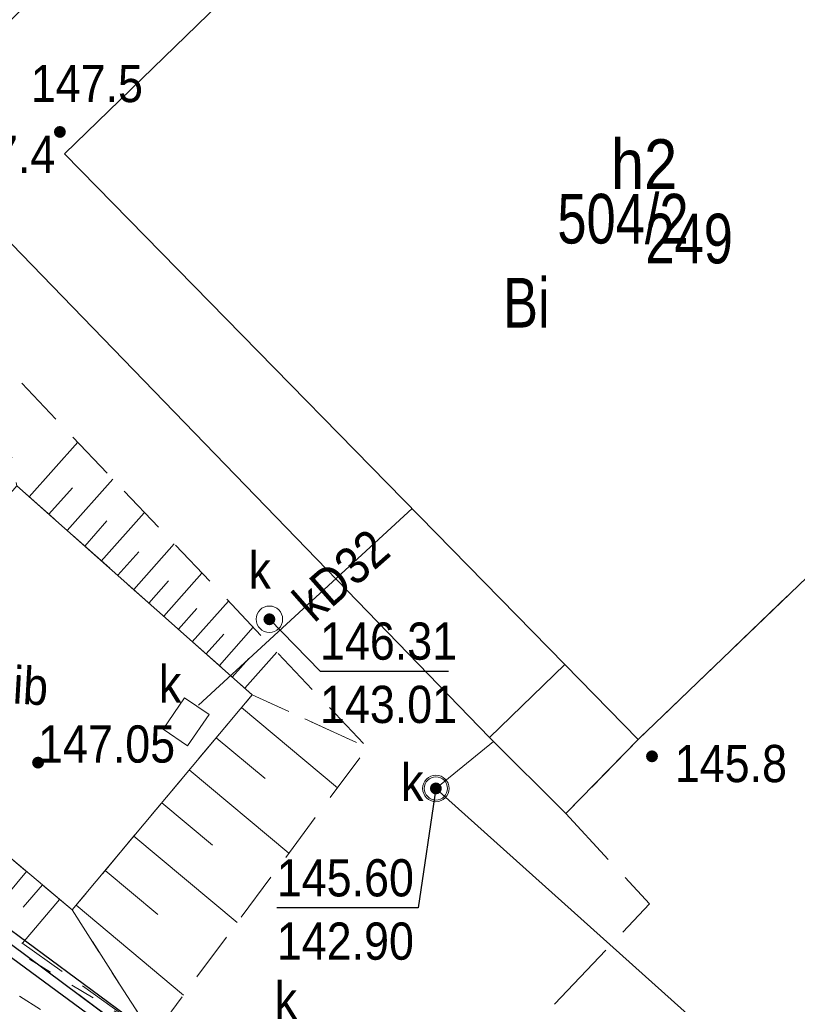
# Model space of a CAD drawing. Header units: metres. Extents: x 5548743 to 5556416, y 5707500 to 5714000.
# Tile 153 of 203: x 5554403 to 5554427, y 5710441 to 5710470. Entities that reach past the tile are written whole.
import ezdxf
from ezdxf.enums import TextEntityAlignment as Align

# ---------------------------------------------------------------- set-up
doc = ezdxf.new("R2010")
doc.units = ezdxf.units.M
doc.header["$MEASUREMENT"] = 0
for name, pattern in [('0.75_0.75', [1.5, 0.75, -0.75]), ('1.5_0.75', [2.25, 1.5, -0.75]), ('2.25_0.75', [3, 2.25, -0.75]), ('219-1000', [0])]:
    doc.linetypes.add(name, pattern=pattern)
doc.layers.get('0').update_dxf_attribs({"color": 2, "linetype": 'CONTINUOUS', "lineweight": 5})
for name, color, linetype in [('000 Inne (niezydentyfikowane)', 7, 'CONTINUOUS'), ('210-oznaczenie konturu użytku gruntowego', 7, 'CONTINUOUS'), ('211-numer działki ewidencyjnej', 7, 'CONTINUOUS'), ('218-kontur użytku gruntowego', 7, 'CONTINUOUS'), ('219-działka ewidencyjna', 7, 'CONTINUOUS'), ('312-budynek ewidencyjny', 7, 'CONTINUOUS'), ('312-oznaczenie budynku ewidencyjnego', 7, 'CONTINUOUS'), ('312-oznaczenie budynku ewidencyjnego-Atr117', 7, 'CONTINUOUS'), ('inna budowla', 7, 'CONTINUOUS'), ('inna budowla-Atr17', 7, 'CONTINUOUS'), ('inny obiekt trwale związany z budynkiem (powierzchnia)', 7, 'CONTINUOUS'), ('krawężnik', 7, 'CONTINUOUS'), ('obszar utwardzony', 7, 'CONTINUOUS'), ('ogrodzenie trwałe', 7, 'CONTINUOUS'), ('pikieta naturalna', 7, 'CONTINUOUS'), ('pikieta naturalna-Atr2', 7, 'CONTINUOUS'), ('przewód kanalizacyjny', 7, 'CONTINUOUS'), ('przewód kanalizacyjny-Atr1', 7, 'CONTINUOUS'), ('rzedna', 7, 'CONTINUOUS'), ('rzedna-Atr2', 7, 'CONTINUOUS'), ('rzedna-Atr3', 7, 'CONTINUOUS'), ('rów melioracyjny (poligon)', 7, 'CONTINUOUS'), ('skarpa nieumocniona', 7, 'CONTINUOUS'), ('studnia kanalizacyjna', 7, 'CONTINUOUS'), ('właz do komory lub kanału', 7, 'CONTINUOUS'), ('właz do komory lub kanału - okrągły', 7, 'CONTINUOUS'), ('właz do komory lub kanału - okrągły-Atr17', 7, 'CONTINUOUS'), ('właz do komory lub kanału-Atr17', 7, 'CONTINUOUS')]:
    doc.layers.add(name, color=color, linetype=linetype)
doc.styles.get("Standard").update_dxf_attribs({"font": 'Working1250', "width": 0.75})
doc.linetypes.add('902-1000', pattern='A,5,0,[1,ksztalty.shx,S=1,R=0,X=0,Y=0],5', length=10)

# ---------------------------------------------------------------- blocks, each defined once
blk = doc.blocks.new('PW01')
at = {"linetype": 'Continuous', "lineweight": 13}
h = blk.add_hatch(color=0, dxfattribs=at)
edge = h.paths.add_edge_path()
edge.add_arc((0, 0), 0.18, 0, 360)
blk = doc.blocks.new('US22')
at = {"color": 0, "linetype": 'Continuous', "lineweight": 0}
blk.add_circle((0, 0), 0.4, dxfattribs=at)
blk = doc.blocks.new('US15')
at = {"color": 0, "linetype": 'Continuous', "lineweight": 13}
blk.add_circle((0, 0), 0.35, dxfattribs=at)

msp = doc.modelspace()

# ---------------------------------------------------------------- linework, layer by layer
at = {"layer": '000 Inne (niezydentyfikowane)', "color": 252, "linetype": 'Continuous', "lineweight": 18, "flags": 128}
for points in [[(5554403.3, 5710456.05), (5554404.77, 5710457.7)], [(5554403.9, 5710455.52), (5554404.61, 5710456.32)], [(5554404.45, 5710455.03), (5554405.83, 5710456.58)], [(5554405.48, 5710454.11), (5554406.78, 5710455.57)], [(5554404.98, 5710454.56), (5554405.65, 5710455.32)], [(5554406.46, 5710453.25), (5554407.68, 5710454.63)], [(5554405.98, 5710453.68), (5554406.61, 5710454.39)], [(5554407.37, 5710452.44), (5554408.52, 5710453.74)], [(5554406.92, 5710452.84), (5554407.51, 5710453.51)], [(5554408.23, 5710451.67), (5554409.32, 5710452.9)], [(5554407.81, 5710452.05), (5554408.37, 5710452.68)], [(5554408.65, 5710451.31), (5554409.18, 5710451.9)], [(5554409.05, 5710450.95), (5554410.07, 5710452.11)], [(5554409.82, 5710450.27), (5554410.78, 5710451.36)], [(5554409.44, 5710450.6), (5554409.94, 5710451.17)], [(5554409.72, 5710449.69), (5554412.62, 5710447.26)], [(5554408.95, 5710448.77), (5554410.43, 5710447.54)], [(5554408.14, 5710447.8), (5554411.15, 5710445.29)], [(5554407.31, 5710446.81), (5554408.84, 5710445.53)], [(5554406.46, 5710445.8), (5554409.59, 5710443.19)], [(5554403.22, 5710444.73), (5554402.04, 5710443.32)], [(5554405.6, 5710444.76), (5554407.19, 5710443.43)], [(5554403.7, 5710444.33), (5554403.12, 5710443.65)], [(5554404.22, 5710443.89), (5554403.1, 5710442.57)], [(5554404.72, 5710443.71), (5554407.96, 5710441)]]:
    msp.add_lwpolyline(points, dxfattribs=at)
at = {"layer": '218-kontur użytku gruntowego', "color": 70, "linetype": '1.5_0.75', "lineweight": 18, "flags": 128}
for points in [[(5554409.61, 5710437.43), (5554383.19, 5710457.11)], [(5554383.19, 5710457.11), (5554409.61, 5710437.43)]]:
    msp.add_lwpolyline(points, dxfattribs=at)
at = {"layer": '219-działka ewidencyjna', "color": 94, "linetype": '219-1000', "lineweight": 30, "flags": 128}
msp.add_lwpolyline([(5554383.19, 5710457.11), (5554409.61, 5710437.43)], dxfattribs=at)
at = {"layer": '312-budynek ewidencyjny', "color": 252, "linetype": 'Continuous', "lineweight": 35, "flags": 128}
for points in [[(5554404.37, 5710466.41), (5554424.08, 5710485.53)], [(5554441.35, 5710467.59), (5554421.7, 5710448.72)], [(5554419.49, 5710450.98), (5554404.37, 5710466.41)], [(5554421.7, 5710448.72), (5554419.49, 5710450.98)]]:
    msp.add_lwpolyline(points, dxfattribs=at)
at = {"layer": 'inna budowla', "color": 252, "linetype": 'Continuous', "lineweight": 18, "flags": 128}
msp.add_lwpolyline([(5554397.23, 5710449.78), (5554404.6, 5710443.57), (5554410.04, 5710450.07), (5554402.93, 5710456.38)], close=True, dxfattribs=at)
at = {"layer": 'inny obiekt trwale związany z budynkiem (powierzchnia)', "color": 252, "linetype": 'Continuous', "lineweight": 18, "flags": 128}
for points in [[(5554424.08, 5710485.53), (5554421.14, 5710488.41), (5554399.38, 5710467.17), (5554417.21, 5710448.78), (5554419.49, 5710450.98), (5554404.37, 5710466.41)], [(5554419.49, 5710450.98), (5554417.21, 5710448.78), (5554419.52, 5710446.48), (5554421.7, 5710448.72)]]:
    msp.add_lwpolyline(points, close=True, dxfattribs=at)
at = {"layer": 'krawężnik', "color": 252, "linetype": 'Continuous', "lineweight": 25, "flags": 128}
msp.add_lwpolyline([(5554375.66, 5710435.28), (5554368.49, 5710440.75), (5554378.71, 5710460.4), (5554382.63, 5710457.83), (5554382.22, 5710457.26), (5554407.13, 5710438.92), (5554404.44, 5710435.82), (5554402.59, 5710433.55), (5554393.15, 5710422.13), (5554380.53, 5710431.5)], dxfattribs=at)
at = {"layer": 'obszar utwardzony', "color": 252, "linetype": '2.25_0.75', "lineweight": 18, "flags": 128}
for points in [[(5554441.35, 5710467.59), (5554421.7, 5710448.72), (5554419.52, 5710446.48), (5554422.04, 5710443.75), (5554416.62, 5710438.02), (5554428.65, 5710429.51), (5554450.61, 5710452.32), (5554451.26, 5710463.81), (5554446.44, 5710466.3), (5554442.73, 5710467.32)], [(5554393.15, 5710422.13), (5554402.59, 5710433.55), (5554404.44, 5710435.82), (5554407.13, 5710438.92), (5554382.22, 5710457.26), (5554382.63, 5710457.83), (5554378.71, 5710460.4), (5554368.49, 5710440.75), (5554375.66, 5710435.28), (5554380.53, 5710431.5)]]:
    msp.add_lwpolyline(points, close=True, dxfattribs=at)
at = {"layer": 'ogrodzenie trwałe', "color": 252, "linetype": '902-1000', "lineweight": 25, "flags": 128}
msp.add_lwpolyline([(5554382.63, 5710457.83), (5554407.64, 5710439.34)], dxfattribs=at)
at = {"layer": 'przewód kanalizacyjny', "color": 34, "linetype": 'Continuous', "lineweight": 18, "flags": 128}
for points in [[(5554414.87, 5710455.7), (5554408.42, 5710449.76)], [(5554415.59, 5710447.24), (5554417.33, 5710448.66)], [(5554415.59, 5710447.24), (5554451.53, 5710415.02)]]:
    msp.add_lwpolyline(points, dxfattribs=at)
at = {"layer": 'rzedna-Atr2', "color": 252, "flags": 128}
for points in [[(5554410.56, 5710452.35), (5554412.09, 5710450.78), (5554415.974, 5710450.78)], [(5554415.59, 5710447.24), (5554415.06, 5710443.63), (5554410.785, 5710443.63)]]:
    msp.add_lwpolyline(points, dxfattribs=at)
at = {"layer": 'rów melioracyjny (poligon)', "color": 252, "linetype": '0.75_0.75', "lineweight": 18, "flags": 128}
msp.add_lwpolyline([(5554429.58, 5710426.1), (5554398.46, 5710445.03), (5554397.87, 5710444.25), (5554428.43, 5710424.74)], close=True, dxfattribs=at)
at = {"layer": 'skarpa nieumocniona', "color": 252, "linetype": '1.5_0.75', "lineweight": 18, "flags": 128}
for points in [[(5554402.93, 5710456.38), (5554410.04, 5710450.07), (5554413.52, 5710448.48), (5554402.2, 5710460.4)], [(5554402.93, 5710456.38), (5554410.04, 5710450.07), (5554413.52, 5710448.48), (5554402.2, 5710460.4)], [(5554393.92, 5710449.11), (5554407.04, 5710439.76), (5554404.6, 5710443.57), (5554397.23, 5710449.78)], [(5554393.92, 5710449.11), (5554407.04, 5710439.76), (5554404.6, 5710443.57), (5554397.23, 5710449.78)], [(5554404.6, 5710443.57), (5554407.04, 5710439.76), (5554413.52, 5710448.48), (5554410.04, 5710450.07)], [(5554404.6, 5710443.57), (5554407.04, 5710439.76), (5554413.52, 5710448.48), (5554410.04, 5710450.07)]]:
    msp.add_lwpolyline(points, close=True, dxfattribs=at)
at = {"layer": 'właz do komory lub kanału', "color": 252, "linetype": 'Continuous', "lineweight": 18, "flags": 128}
msp.add_lwpolyline([(5554407.99, 5710449.98), (5554408.74, 5710449.47), (5554408.09, 5710448.53), (5554407.35, 5710449.03)], close=True, dxfattribs=at)

# ---------------------------------------------------------------- block references
at = {"layer": 'pikieta naturalna', "color": 252, "linetype": 'Continuous', "lineweight": 13}
for p in [(5554404.23, 5710467.07), (5554422.12, 5710448.21)]:
    msp.add_blockref('PW01', p, dxfattribs=at)
at = {"layer": 'rzedna', "color": 34, "linetype": 'Continuous', "lineweight": 18}
for p in [(5554410.56, 5710452.35), (5554403.57, 5710448.02), (5554415.59, 5710447.24)]:
    msp.add_blockref('PW01', p, dxfattribs=at)
at = {"layer": 'studnia kanalizacyjna', "color": 34, "linetype": 'Continuous', "lineweight": 18}
msp.add_blockref('US15', (5554415.59, 5710447.24), dxfattribs=at)
at = {"layer": 'właz do komory lub kanału - okrągły', "color": 252, "linetype": 'Continuous', "lineweight": 18}
for p in [(5554410.56, 5710452.35), (5554415.59, 5710447.24)]:
    msp.add_blockref('US22', p, dxfattribs=at)

# ---------------------------------------------------------------- texts
at = {"layer": '210-oznaczenie konturu użytku gruntowego', "color": 70, "linetype": 'Continuous', "lineweight": 18, "width": 0.79}
msp.add_text('Bi', height=1.5, dxfattribs=at).set_placement((5554417.62, 5710461.16))
at = {"layer": '211-numer działki ewidencyjnej', "color": 94, "linetype": 'Continuous', "lineweight": 30, "width": 0.79}
msp.add_text('504/2', height=1.5, dxfattribs=at).set_placement((5554419.26, 5710465.2), align=Align.TOP_LEFT)
at = {"layer": '312-oznaczenie budynku ewidencyjnego', "color": 252, "linetype": 'Continuous', "lineweight": 18, "width": 0.79}
msp.add_text('249', height=1.5, dxfattribs=at).set_placement((5554421.92, 5710464.6), align=Align.TOP_LEFT)
at = {"layer": '312-oznaczenie budynku ewidencyjnego-Atr117', "color": 252, "width": 0.9}
msp.add_text('h2', height=1.5, dxfattribs=at).set_placement((5554421.88, 5710466.1), align=Align.MIDDLE_CENTER)
at = {"layer": 'inna budowla-Atr17', "color": 252, "width": 0.9}
msp.add_text('ib', height=1.125, rotation=356.673, dxfattribs=at).set_placement((5554402.79, 5710449.81))
at = {"layer": 'pikieta naturalna-Atr2', "color": 252, "width": 0.9}
for s, p in [('147.5', (5554403.35, 5710467.97)), ('147.4', (5554400.7, 5710465.83)), ('145.8', (5554422.81, 5710447.43))]:
    msp.add_text(s, height=1.125, dxfattribs=at).set_placement(p)
at = {"layer": 'przewód kanalizacyjny-Atr1', "color": 34, "width": 0.9}
msp.add_text('kD32', height=1.125, rotation=41.346, dxfattribs=at).set_placement((5554411.54, 5710452.64), align=Align.MIDDLE_LEFT)
at = {"layer": 'rzedna-Atr2', "color": 34, "width": 0.9}
for s, p in [('146.31', (5554412.09, 5710450.791)), ('145.60', (5554410.785, 5710443.641))]:
    msp.add_text(s, height=1.125, dxfattribs=at).set_placement(p, align=Align.BOTTOM_LEFT)
msp.add_text('147.05', height=1.125, dxfattribs=at).set_placement((5554403.57, 5710448.02))
at = {"layer": 'rzedna-Atr3', "color": 34, "width": 0.9}
for s, p in [('143.01', (5554412.09, 5710448.879)), ('142.90', (5554410.785, 5710441.729))]:
    msp.add_text(s, height=1.125, dxfattribs=at).set_placement(p, align=Align.BOTTOM_LEFT)
at = {"layer": 'właz do komory lub kanału - okrągły-Atr17', "color": 252, "width": 0.9}
for p in [(5554409.93, 5710453.27), (5554414.54, 5710446.86), (5554410.72, 5710440.28)]:
    msp.add_text('k', height=1.125, dxfattribs=at).set_placement(p)
at = {"layer": 'właz do komory lub kanału-Atr17', "color": 252, "width": 0.9}
msp.add_text('k', height=1.125, dxfattribs=at).set_placement((5554407.22, 5710449.83))

doc.saveas('drawing.dxf')
